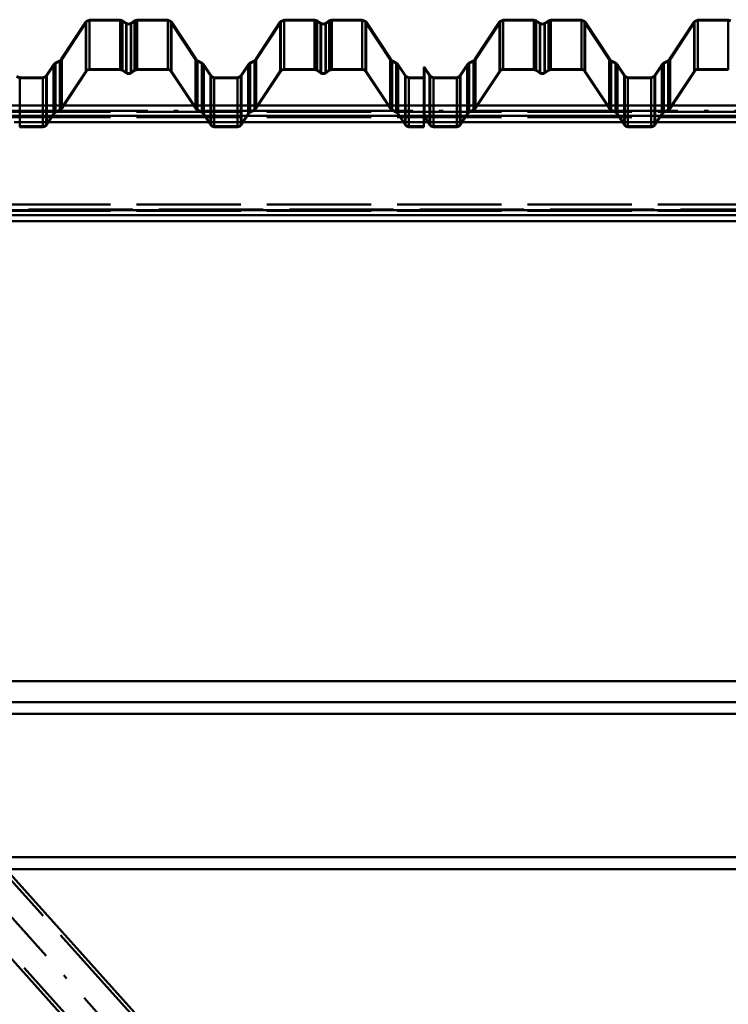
# Paper-space layout 'Layout1' of a CAD drawing. Extents: x -2 to 1033, y -36 to 596.
# Tile 83 of 256: x 132 to 152, y 479 to 507. Entities that reach past the tile are written whole.
import ezdxf

# ---------------------------------------------------------------- set-up
doc = ezdxf.new("R2010")
doc.units = 0
doc.linetypes.add('ACAD_ISO02W100', pattern=[15, 12, -3])
doc.linetypes.add('ACAD_ISO04W100', pattern=[30.5, 24, -3, 0.5, -3])
for name, color, linetype, lineweight in [('SS_JEŘÁBOVÁ DRÁHA', 11, 'CONTINUOUS', 50), ('SS_VAZNICE', 123, 'CONTINUOUS', 50), ('SS_ZTUŽENÍ STĚNY', 203, 'CONTINUOUS', 50)]:
    doc.layers.add(name, color=color, linetype=linetype, lineweight=lineweight)
doc.layers.add('SS_PLECHY', color=7, linetype='CONTINUOUS', lineweight=50, true_color=0xb47846)

psp = doc.layouts.get("Layout1")

# ---------------------------------------------------------------- linework, layer by layer
at = {"layer": 'SS_JEŘÁBOVÁ DRÁHA', "color": 1, "linetype": 'Continuous', "ltscale": 0.25}
for p, q in [((165.4, 487.985), (126.3098, 487.985)), ((165.4, 487.385), (126.8489, 487.385)), ((127.1544, 487.045), (165.4, 487.045)), ((165.4, 482.925), (130.8559, 482.925)), ((165.4, 482.585), (131.1614, 482.585))]:
    psp.add_line(p, q, dxfattribs=at)
at = {"layer": 'SS_JEŘÁBOVÁ DRÁHA', "color": 7, "linetype": 'ACAD_ISO04W100', "ltscale": 0.25}
for p, q in [((171, 487.385), (53.2, 487.385)), ((167.9, 482.585), (50.8, 482.585))]:
    psp.add_line(p, q, dxfattribs=at)
at = {"layer": 'SS_PLECHY', "color": 5, "linetype": 'Continuous', "ltscale": 0.25}
for p, q in [((133.479, 506.9653), (133.4625, 506.9449)), ((133.571, 507.0036), (133.479, 506.9653)), ((134.4489, 507.0036), (133.571, 507.0036)), ((133.571, 505.5812), (133.571, 507.0036)), ((134.5229, 506.9804), (134.4489, 507.0036)), ((134.4489, 505.5812), (134.4489, 507.0036)), ((134.6338, 506.9033), (134.5229, 506.9804)), ((134.5229, 505.5582), (134.5229, 506.9804)), ((134.8699, 506.9804), (134.759, 506.9033)), ((134.9439, 507.0036), (134.8699, 506.9804)), ((134.8699, 505.5582), (134.8699, 506.9804)), ((135.8218, 507.0036), (134.9439, 507.0036)), ((134.9439, 505.5812), (134.9439, 507.0036)), ((135.9137, 506.9653), (135.8218, 507.0036)), ((135.8218, 505.5812), (135.8218, 507.0036)), ((135.9303, 506.9449), (135.9137, 506.9653)), ((139.077, 506.9653), (139.0605, 506.9449)), ((139.169, 507.0036), (139.077, 506.9653)), ((140.0469, 507.0036), (139.169, 507.0036)), ((139.169, 505.5812), (139.169, 507.0036)), ((140.1209, 506.9804), (140.0469, 507.0036)), ((140.0469, 505.5812), (140.0469, 507.0036)), ((140.2318, 506.9033), (140.1209, 506.9804)), ((140.1209, 505.5582), (140.1209, 506.9804)), ((140.4679, 506.9804), (140.357, 506.9033)), ((140.5419, 507.0036), (140.4679, 506.9804)), ((140.4679, 505.5582), (140.4679, 506.9804)), ((141.4198, 507.0036), (140.5419, 507.0036)), ((140.5419, 505.5812), (140.5419, 507.0036)), ((141.5117, 506.9653), (141.4198, 507.0036)), ((141.4198, 505.5812), (141.4198, 507.0036)), ((141.5283, 506.9449), (141.5117, 506.9653)), ((145.3814, 506.9653), (145.3648, 506.9449)), ((145.4733, 507.0036), (145.3814, 506.9653)), ((146.3512, 507.0036), (145.4733, 507.0036)), ((145.4733, 505.5812), (145.4733, 507.0036)), ((146.4252, 506.9804), (146.3512, 507.0036)), ((146.3512, 505.5812), (146.3512, 507.0036)), ((146.5361, 506.9033), (146.4252, 506.9804)), ((146.4252, 505.5582), (146.4252, 506.9804)), ((146.7722, 506.9804), (146.6614, 506.9033)), ((146.8462, 507.0036), (146.7722, 506.9804)), ((146.7722, 505.5582), (146.7722, 506.9804)), ((147.7242, 507.0036), (146.8462, 507.0036)), ((146.8462, 505.5812), (146.8462, 507.0036)), ((147.8161, 506.9653), (147.7242, 507.0036)), ((147.7242, 505.5812), (147.7242, 507.0036)), ((147.8326, 506.9449), (147.8161, 506.9653)), ((150.9794, 506.9653), (150.9628, 506.9449)), ((151.0713, 507.0036), (150.9794, 506.9653)), ((151.9492, 507.0036), (151.0713, 507.0036)), ((151.0713, 505.5812), (151.0713, 507.0036)), ((152.0232, 506.9804), (151.9492, 507.0036)), ((151.9492, 505.5812), (151.9492, 507.0036)), ((133.4625, 506.9449), (132.7557, 505.8694)), ((133.4625, 505.5231), (133.4625, 506.9449)), ((134.6964, 506.8836), (134.6338, 506.9033)), ((134.6338, 505.4818), (134.6338, 506.9033)), ((134.759, 506.9033), (134.6964, 506.8836)), ((134.759, 505.4818), (134.759, 506.9033)), ((136.6371, 505.8694), (135.9303, 506.9449)), ((135.9303, 505.5231), (135.9303, 506.9449)), ((139.0605, 506.9449), (138.3537, 505.8694)), ((139.0605, 505.5231), (139.0605, 506.9449)), ((140.2944, 506.8836), (140.2318, 506.9033)), ((140.2318, 505.4818), (140.2318, 506.9033)), ((140.357, 506.9033), (140.2944, 506.8836)), ((140.357, 505.4818), (140.357, 506.9033)), ((142.2351, 505.8694), (141.5283, 506.9449)), ((141.5283, 505.5231), (141.5283, 506.9449)), ((145.3648, 506.9449), (144.6581, 505.8694)), ((145.3648, 505.5231), (145.3648, 506.9449)), ((146.5987, 506.8836), (146.5361, 506.9033)), ((146.5361, 505.4818), (146.5361, 506.9033)), ((146.6614, 506.9033), (146.5987, 506.8836)), ((146.6614, 505.4818), (146.6614, 506.9033)), ((148.5394, 505.8694), (147.8326, 506.9449)), ((147.8326, 505.5231), (147.8326, 506.9449)), ((150.9628, 506.9449), (150.2561, 505.8694)), ((150.9628, 505.5231), (150.9628, 506.9449)), ((132.716, 505.8329), (132.5833, 505.7613)), ((132.7417, 505.8521), (132.716, 505.8329)), ((132.716, 504.4208), (132.716, 505.8329)), ((132.7557, 505.8694), (132.7417, 505.8521)), ((132.7557, 504.457), (132.7557, 505.8694)), ((136.6511, 505.8521), (136.6371, 505.8694)), ((136.6371, 504.457), (136.6371, 505.8694)), ((136.6768, 505.8329), (136.6511, 505.8521)), ((136.8095, 505.7613), (136.6768, 505.8329)), ((136.6768, 504.4208), (136.6768, 505.8329)), ((138.314, 505.8329), (138.1813, 505.7613)), ((138.3397, 505.8521), (138.314, 505.8329)), ((138.314, 504.4208), (138.314, 505.8329)), ((138.3537, 505.8694), (138.3397, 505.8521)), ((138.3537, 504.457), (138.3537, 505.8694)), ((142.2491, 505.8521), (142.2351, 505.8694)), ((142.2351, 504.457), (142.2351, 505.8694)), ((142.2748, 505.8329), (142.2491, 505.8521)), ((142.4075, 505.7613), (142.2748, 505.8329)), ((142.2748, 504.4208), (142.2748, 505.8329)), ((144.6183, 505.8329), (144.4857, 505.7613)), ((144.644, 505.8521), (144.6183, 505.8329)), ((144.6183, 504.4208), (144.6183, 505.8329)), ((144.6581, 505.8694), (144.644, 505.8521)), ((144.6581, 504.457), (144.6581, 505.8694)), ((148.5534, 505.8521), (148.5394, 505.8694)), ((148.5394, 504.457), (148.5394, 505.8694)), ((148.5791, 505.8329), (148.5534, 505.8521)), ((148.7118, 505.7613), (148.5791, 505.8329)), ((148.5791, 504.4208), (148.5791, 505.8329)), ((150.2163, 505.8329), (150.0837, 505.7613)), ((150.242, 505.8521), (150.2163, 505.8329)), ((150.2163, 504.4208), (150.2163, 505.8329)), ((150.2561, 505.8694), (150.242, 505.8521)), ((150.2561, 504.457), (150.2561, 505.8694)), ((132.5364, 505.7182), (132.3246, 505.3959)), ((132.5529, 505.7386), (132.5364, 505.7182)), ((132.5364, 504.3071), (132.5364, 505.7182)), ((132.5833, 505.7613), (132.5529, 505.7386)), ((132.5833, 504.3498), (132.5833, 505.7613)), ((133.571, 505.5812), (134.4489, 505.5812)), ((133.571, 505.5613), (134.4489, 505.5613)), ((134.5229, 505.5582), (134.6338, 505.4818)), ((134.759, 505.4818), (134.8699, 505.5582)), ((134.9439, 505.5812), (135.8218, 505.5812)), ((134.9439, 505.5613), (135.8218, 505.5613)), ((136.8398, 505.7386), (136.8095, 505.7613)), ((136.8095, 504.3498), (136.8095, 505.7613)), ((136.8564, 505.7182), (136.8398, 505.7386)), ((137.0682, 505.3959), (136.8564, 505.7182)), ((136.8564, 504.3071), (136.8564, 505.7182)), ((138.1344, 505.7182), (137.9226, 505.3959)), ((138.1509, 505.7386), (138.1344, 505.7182)), ((138.1344, 504.3071), (138.1344, 505.7182)), ((138.1813, 505.7613), (138.1509, 505.7386)), ((138.1813, 504.3498), (138.1813, 505.7613)), ((139.169, 505.5812), (140.0469, 505.5812)), ((139.169, 505.5613), (140.0469, 505.5613)), ((140.1209, 505.5582), (140.2318, 505.4818)), ((140.357, 505.4818), (140.4679, 505.5582)), ((140.5419, 505.5812), (141.4198, 505.5812)), ((140.5419, 505.5613), (141.4198, 505.5613)), ((142.4378, 505.7386), (142.4075, 505.7613)), ((142.4075, 504.3498), (142.4075, 505.7613)), ((142.4544, 505.7182), (142.4378, 505.7386)), ((142.6662, 505.3959), (142.4544, 505.7182)), ((142.4544, 504.3071), (142.4544, 505.7182)), ((143.2101, 505.6431), (143.1934, 505.632)), ((143.1934, 505.632), (143.1934, 504.2217)), ((143.3725, 505.3959), (143.2101, 505.6431)), ((143.2101, 504.2327), (143.2101, 505.6431)), ((144.4387, 505.7182), (144.227, 505.3959)), ((144.4553, 505.7386), (144.4387, 505.7182)), ((144.4387, 504.3071), (144.4387, 505.7182)), ((144.4857, 505.7613), (144.4553, 505.7386)), ((144.4857, 504.3498), (144.4857, 505.7613)), ((145.4733, 505.5812), (146.3512, 505.5812)), ((145.4733, 505.5613), (146.3512, 505.5613)), ((146.4252, 505.5582), (146.5361, 505.4818)), ((146.6614, 505.4818), (146.7722, 505.5582)), ((146.8462, 505.5812), (147.7242, 505.5812)), ((146.8462, 505.5613), (147.7242, 505.5613)), ((148.7422, 505.7386), (148.7118, 505.7613)), ((148.7118, 504.3498), (148.7118, 505.7613)), ((148.7587, 505.7182), (148.7422, 505.7386)), ((148.9705, 505.3959), (148.7587, 505.7182)), ((148.7587, 504.3071), (148.7587, 505.7182)), ((150.0367, 505.7182), (149.825, 505.3959)), ((150.0533, 505.7386), (150.0367, 505.7182)), ((150.0367, 504.3071), (150.0367, 505.7182)), ((150.0837, 505.7613), (150.0533, 505.7386)), ((150.0837, 504.3498), (150.0837, 505.7613)), ((151.0713, 505.5812), (151.9492, 505.5812)), ((151.0713, 505.5613), (151.9492, 505.5613)), ((131.562, 505.3463), (131.4842, 505.3787)), ((132.2328, 505.3463), (131.562, 505.3463)), ((131.562, 503.9385), (131.562, 505.3463)), ((132.3106, 505.3787), (132.2328, 505.3463)), ((132.2328, 503.9385), (132.2328, 505.3463)), ((132.3246, 505.3959), (132.3106, 505.3787)), ((132.3246, 503.9877), (132.3246, 505.3959)), ((132.7557, 504.457), (133.4625, 505.5231)), ((132.7724, 504.446), (133.4792, 505.5121)), ((134.5115, 505.5418), (134.6224, 505.4654)), ((134.7704, 505.4654), (134.8813, 505.5418)), ((135.9136, 505.5121), (136.6204, 504.446)), ((135.9303, 505.5231), (136.6371, 504.457)), ((137.0822, 505.3787), (137.0682, 505.3959)), ((137.0682, 503.9877), (137.0682, 505.3959)), ((137.16, 505.3463), (137.0822, 505.3787)), ((137.8308, 505.3463), (137.16, 505.3463)), ((137.16, 503.9385), (137.16, 505.3463)), ((137.9086, 505.3787), (137.8308, 505.3463)), ((137.8308, 503.9385), (137.8308, 505.3463)), ((137.9226, 505.3959), (137.9086, 505.3787)), ((137.9226, 503.9877), (137.9226, 505.3959)), ((138.3537, 504.457), (139.0605, 505.5231)), ((138.3704, 504.446), (139.0772, 505.5121)), ((140.1095, 505.5418), (140.2204, 505.4654)), ((140.3684, 505.4654), (140.4793, 505.5418)), ((141.5116, 505.5121), (142.2184, 504.446)), ((141.5283, 505.5231), (142.2351, 504.457)), ((142.6802, 505.3787), (142.6662, 505.3959)), ((142.6662, 503.9877), (142.6662, 505.3959)), ((142.758, 505.3463), (142.6802, 505.3787)), ((143.1934, 505.3463), (142.758, 505.3463)), ((142.758, 505.3463), (142.758, 503.9385)), ((143.3865, 505.3787), (143.3725, 505.3959)), ((143.3725, 503.9877), (143.3725, 505.3959)), ((143.4643, 505.3463), (143.3865, 505.3787)), ((144.1352, 505.3463), (143.4643, 505.3463)), ((143.4643, 503.9385), (143.4643, 505.3463)), ((144.2129, 505.3787), (144.1352, 505.3463)), ((144.1352, 503.9385), (144.1352, 505.3463)), ((144.227, 505.3959), (144.2129, 505.3787)), ((144.227, 503.9877), (144.227, 505.3959)), ((144.6581, 504.457), (145.3648, 505.5231)), ((144.6747, 504.446), (145.3815, 505.5121)), ((146.4139, 505.5418), (146.5247, 505.4654)), ((146.6727, 505.4654), (146.7836, 505.5418)), ((147.816, 505.5121), (148.5227, 504.446)), ((147.8326, 505.5231), (148.5394, 504.457)), ((148.9845, 505.3787), (148.9705, 505.3959)), ((148.9705, 503.9877), (148.9705, 505.3959)), ((149.0623, 505.3463), (148.9845, 505.3787)), ((149.7332, 505.3463), (149.0623, 505.3463)), ((149.0623, 503.9385), (149.0623, 505.3463)), ((149.8109, 505.3787), (149.7332, 505.3463)), ((149.7332, 503.9385), (149.7332, 505.3463)), ((149.825, 505.3959), (149.8109, 505.3787)), ((149.825, 503.9877), (149.825, 505.3959)), ((150.2561, 504.457), (150.9628, 505.5231)), ((150.2727, 504.446), (150.9795, 505.5121)), ((132.5833, 504.3498), (132.716, 504.4208)), ((136.6768, 504.4208), (136.8095, 504.3498)), ((138.1813, 504.3498), (138.314, 504.4208)), ((142.2748, 504.4208), (142.4075, 504.3498)), ((144.4857, 504.3498), (144.6183, 504.4208)), ((148.5791, 504.4208), (148.7118, 504.3498)), ((150.0837, 504.3498), (150.2163, 504.4208)), ((132.3246, 503.9877), (132.5364, 504.3071)), ((132.3413, 503.9767), (132.5531, 504.2961)), ((132.5928, 504.3323), (132.7255, 504.4033)), ((136.6673, 504.4033), (136.8, 504.3323)), ((136.8397, 504.2961), (137.0515, 503.9767)), ((136.8564, 504.3071), (137.0682, 503.9877)), ((137.9226, 503.9877), (138.1344, 504.3071)), ((137.9393, 503.9767), (138.1511, 504.2961)), ((138.1908, 504.3323), (138.3235, 504.4033)), ((142.2653, 504.4033), (142.398, 504.3323)), ((142.4377, 504.2961), (142.6495, 503.9767)), ((142.4544, 504.3071), (142.6662, 503.9877)), ((143.1934, 504.2217), (143.2101, 504.2327)), ((143.1934, 504.2217), (143.1934, 503.9385)), ((143.1934, 504.2217), (143.3558, 503.9767)), ((143.2101, 504.2327), (143.3725, 503.9877)), ((144.227, 503.9877), (144.4387, 504.3071)), ((144.2436, 503.9767), (144.4554, 504.2961)), ((144.4951, 504.3323), (144.6278, 504.4033)), ((148.5697, 504.4033), (148.7023, 504.3323)), ((148.7421, 504.2961), (148.9538, 503.9767)), ((148.7587, 504.3071), (148.9705, 503.9877)), ((149.825, 503.9877), (150.0367, 504.3071)), ((149.8416, 503.9767), (150.0534, 504.2961)), ((150.0931, 504.3323), (150.2258, 504.4033)), ((131.562, 503.9385), (132.2328, 503.9385)), ((131.562, 503.9186), (132.2328, 503.9186)), ((137.16, 503.9385), (137.8308, 503.9385)), ((137.16, 503.9186), (137.8308, 503.9186)), ((142.758, 503.9385), (143.1934, 503.9385)), ((142.758, 503.9186), (143.1934, 503.9186)), ((143.1934, 503.9385), (143.1934, 503.9186)), ((143.4643, 503.9385), (144.1352, 503.9385)), ((143.4643, 503.9186), (144.1352, 503.9186)), ((149.0623, 503.9385), (149.7332, 503.9385)), ((149.0623, 503.9186), (149.7332, 503.9186))]:
    psp.add_line(p, q, dxfattribs=at)
at = {"layer": 'SS_PLECHY', "color": 5, "linetype": 'ACAD_ISO02W100', "ltscale": 0.25}
for p, q in [((133.571, 506.9835), (133.4932, 506.9511)), ((134.4489, 506.9835), (133.571, 506.9835)), ((134.5115, 506.9638), (134.4489, 506.9835)), ((134.6224, 506.8867), (134.5115, 506.9638)), ((134.5115, 506.9638), (134.5115, 505.5418)), ((134.8813, 506.9638), (134.7704, 506.8867)), ((134.9439, 506.9835), (134.8813, 506.9638)), ((134.8813, 506.9638), (134.8813, 505.5418)), ((135.8218, 506.9835), (134.9439, 506.9835)), ((135.8996, 506.9511), (135.8218, 506.9835)), ((139.169, 506.9835), (139.0912, 506.9511)), ((140.0469, 506.9835), (139.169, 506.9835)), ((140.1095, 506.9638), (140.0469, 506.9835)), ((140.2204, 506.8867), (140.1095, 506.9638)), ((140.1095, 506.9638), (140.1095, 505.5418)), ((140.4793, 506.9638), (140.3684, 506.8867)), ((140.5419, 506.9835), (140.4793, 506.9638)), ((140.4793, 506.9638), (140.4793, 505.5418)), ((141.4198, 506.9835), (140.5419, 506.9835)), ((141.4976, 506.9511), (141.4198, 506.9835)), ((145.4733, 506.9835), (145.3955, 506.9511)), ((146.3512, 506.9835), (145.4733, 506.9835)), ((146.4139, 506.9638), (146.3512, 506.9835)), ((146.5247, 506.8867), (146.4139, 506.9638)), ((146.4139, 506.9638), (146.4139, 505.5418)), ((146.7836, 506.9638), (146.6727, 506.8867)), ((146.8462, 506.9835), (146.7836, 506.9638)), ((146.7836, 506.9638), (146.7836, 505.5418)), ((147.7242, 506.9835), (146.8462, 506.9835)), ((147.8019, 506.9511), (147.7242, 506.9835)), ((151.0713, 506.9835), (150.9935, 506.9511)), ((151.9492, 506.9835), (151.0713, 506.9835)), ((152.0119, 506.9638), (151.9492, 506.9835)), ((133.4792, 506.9339), (132.7724, 505.8583)), ((133.4932, 506.9511), (133.4792, 506.9339)), ((133.4792, 506.9339), (133.4792, 505.5121)), ((134.6964, 506.8635), (134.6224, 506.8867)), ((134.6224, 506.8867), (134.6224, 505.4654)), ((134.7704, 506.8867), (134.6964, 506.8635)), ((134.7704, 506.8867), (134.7704, 505.4654)), ((135.9136, 506.9339), (135.8996, 506.9511)), ((136.6204, 505.8583), (135.9136, 506.9339)), ((135.9136, 506.9339), (135.9136, 505.5121)), ((139.0772, 506.9339), (138.3704, 505.8583)), ((139.0912, 506.9511), (139.0772, 506.9339)), ((139.0772, 506.9339), (139.0772, 505.5121)), ((140.2944, 506.8635), (140.2204, 506.8867)), ((140.2204, 506.8867), (140.2204, 505.4654)), ((140.3684, 506.8867), (140.2944, 506.8635)), ((140.3684, 506.8867), (140.3684, 505.4654)), ((141.5116, 506.9339), (141.4976, 506.9511)), ((142.2184, 505.8583), (141.5116, 506.9339)), ((141.5116, 506.9339), (141.5116, 505.5121)), ((145.3815, 506.9339), (144.6747, 505.8583)), ((145.3955, 506.9511), (145.3815, 506.9339)), ((145.3815, 506.9339), (145.3815, 505.5121)), ((146.5987, 506.8635), (146.5247, 506.8867)), ((146.5247, 506.8867), (146.5247, 505.4654)), ((146.6727, 506.8867), (146.5987, 506.8635)), ((146.6727, 506.8867), (146.6727, 505.4654)), ((147.816, 506.9339), (147.8019, 506.9511)), ((148.5227, 505.8583), (147.816, 506.9339)), ((147.816, 506.9339), (147.816, 505.5121)), ((150.9795, 506.9339), (150.2727, 505.8583)), ((150.9935, 506.9511), (150.9795, 506.9339)), ((150.9795, 506.9339), (150.9795, 505.5121)), ((132.7558, 505.8379), (132.7255, 505.8152)), ((132.7724, 505.8583), (132.7558, 505.8379)), ((132.7724, 505.8583), (132.7724, 504.446)), ((136.6369, 505.8379), (136.6204, 505.8583)), ((136.6204, 505.8583), (136.6204, 504.446)), ((136.6673, 505.8152), (136.6369, 505.8379)), ((138.3538, 505.8379), (138.3235, 505.8152)), ((138.3704, 505.8583), (138.3538, 505.8379)), ((138.3704, 505.8583), (138.3704, 504.446)), ((142.2349, 505.8379), (142.2184, 505.8583)), ((142.2184, 505.8583), (142.2184, 504.446)), ((142.2653, 505.8152), (142.2349, 505.8379)), ((144.6582, 505.8379), (144.6278, 505.8152)), ((144.6747, 505.8583), (144.6582, 505.8379)), ((144.6747, 505.8583), (144.6747, 504.446)), ((148.5393, 505.8379), (148.5227, 505.8583)), ((148.5227, 505.8583), (148.5227, 504.446)), ((148.5697, 505.8152), (148.5393, 505.8379)), ((150.2562, 505.8379), (150.2258, 505.8152)), ((150.2727, 505.8583), (150.2562, 505.8379)), ((150.2727, 505.8583), (150.2727, 504.446)), ((132.5531, 505.7071), (132.3413, 505.3849)), ((132.5671, 505.7244), (132.5531, 505.7071)), ((132.5531, 505.7071), (132.5531, 504.2961)), ((132.5928, 505.7436), (132.5671, 505.7244)), ((132.7255, 505.8152), (132.5928, 505.7436)), ((132.5928, 505.7436), (132.5928, 504.3323)), ((132.7255, 505.8152), (132.7255, 504.4033)), ((133.571, 505.5613), (133.571, 505.5812)), ((134.4489, 505.5613), (134.4489, 505.5812)), ((134.9439, 505.5613), (134.9439, 505.5812)), ((135.8218, 505.5613), (135.8218, 505.5812)), ((136.8, 505.7436), (136.6673, 505.8152)), ((136.6673, 505.8152), (136.6673, 504.4033)), ((136.8257, 505.7244), (136.8, 505.7436)), ((136.8, 505.7436), (136.8, 504.3323)), ((136.8397, 505.7071), (136.8257, 505.7244)), ((137.0515, 505.3849), (136.8397, 505.7071)), ((136.8397, 505.7071), (136.8397, 504.2961)), ((138.1511, 505.7071), (137.9393, 505.3849)), ((138.1651, 505.7244), (138.1511, 505.7071)), ((138.1511, 505.7071), (138.1511, 504.2961)), ((138.1908, 505.7436), (138.1651, 505.7244)), ((138.3235, 505.8152), (138.1908, 505.7436)), ((138.1908, 505.7436), (138.1908, 504.3323)), ((138.3235, 505.8152), (138.3235, 504.4033)), ((139.169, 505.5613), (139.169, 505.5812)), ((140.0469, 505.5613), (140.0469, 505.5812)), ((140.5419, 505.5613), (140.5419, 505.5812)), ((141.4198, 505.5613), (141.4198, 505.5812)), ((142.398, 505.7436), (142.2653, 505.8152)), ((142.2653, 505.8152), (142.2653, 504.4033)), ((142.4237, 505.7244), (142.398, 505.7436)), ((142.398, 505.7436), (142.398, 504.3323)), ((142.4377, 505.7071), (142.4237, 505.7244)), ((142.6495, 505.3849), (142.4377, 505.7071)), ((142.4377, 505.7071), (142.4377, 504.2961)), ((143.3558, 505.3849), (143.1934, 505.632)), ((144.4554, 505.7071), (144.2436, 505.3849)), ((144.4694, 505.7244), (144.4554, 505.7071)), ((144.4554, 505.7071), (144.4554, 504.2961)), ((144.4951, 505.7436), (144.4694, 505.7244)), ((144.6278, 505.8152), (144.4951, 505.7436)), ((144.4951, 505.7436), (144.4951, 504.3323)), ((144.6278, 505.8152), (144.6278, 504.4033)), ((145.4733, 505.5613), (145.4733, 505.5812)), ((146.3512, 505.5613), (146.3512, 505.5812)), ((146.8462, 505.5613), (146.8462, 505.5812)), ((147.7242, 505.5613), (147.7242, 505.5812)), ((148.7023, 505.7436), (148.5697, 505.8152)), ((148.5697, 505.8152), (148.5697, 504.4033)), ((148.728, 505.7244), (148.7023, 505.7436)), ((148.7023, 505.7436), (148.7023, 504.3323)), ((148.7421, 505.7071), (148.728, 505.7244)), ((148.9538, 505.3849), (148.7421, 505.7071)), ((148.7421, 505.7071), (148.7421, 504.2961)), ((150.0534, 505.7071), (149.8416, 505.3849)), ((150.0674, 505.7244), (150.0534, 505.7071)), ((150.0534, 505.7071), (150.0534, 504.2961)), ((150.0931, 505.7436), (150.0674, 505.7244)), ((150.2258, 505.8152), (150.0931, 505.7436)), ((150.0931, 505.7436), (150.0931, 504.3323)), ((150.2258, 505.8152), (150.2258, 504.4033)), ((151.0713, 505.5613), (151.0713, 505.5812)), ((151.9492, 505.5613), (151.9492, 505.5812)), ((131.562, 505.3262), (131.47, 505.3645)), ((132.2328, 505.3262), (131.562, 505.3262)), ((132.3247, 505.3645), (132.2328, 505.3262)), ((132.3413, 505.3849), (132.3247, 505.3645)), ((132.3413, 505.3849), (132.3413, 503.9767)), ((137.068, 505.3645), (137.0515, 505.3849)), ((137.0515, 505.3849), (137.0515, 503.9767)), ((137.16, 505.3262), (137.068, 505.3645)), ((137.8308, 505.3262), (137.16, 505.3262)), ((137.9227, 505.3645), (137.8308, 505.3262)), ((137.9393, 505.3849), (137.9227, 505.3645)), ((137.9393, 505.3849), (137.9393, 503.9767)), ((142.666, 505.3645), (142.6495, 505.3849)), ((142.6495, 505.3849), (142.6495, 503.9767)), ((142.758, 505.3262), (142.666, 505.3645)), ((143.1934, 505.3262), (142.758, 505.3262)), ((143.3724, 505.3645), (143.3558, 505.3849)), ((143.3558, 505.3849), (143.3558, 503.9767)), ((143.4643, 505.3262), (143.3724, 505.3645)), ((144.1352, 505.3262), (143.4643, 505.3262)), ((144.2271, 505.3645), (144.1352, 505.3262)), ((144.2436, 505.3849), (144.2271, 505.3645)), ((144.2436, 505.3849), (144.2436, 503.9767)), ((148.9704, 505.3645), (148.9538, 505.3849)), ((148.9538, 505.3849), (148.9538, 503.9767)), ((149.0623, 505.3262), (148.9704, 505.3645)), ((149.7332, 505.3262), (149.0623, 505.3262)), ((149.8251, 505.3645), (149.7332, 505.3262)), ((149.8416, 505.3849), (149.8251, 505.3645)), ((149.8416, 505.3849), (149.8416, 503.9767)), ((131.562, 503.9186), (131.562, 503.9385)), ((132.2328, 503.9186), (132.2328, 503.9385)), ((137.16, 503.9186), (137.16, 503.9385)), ((137.8308, 503.9186), (137.8308, 503.9385)), ((142.758, 503.9385), (142.758, 503.9186)), ((143.4643, 503.9186), (143.4643, 503.9385)), ((144.1352, 503.9186), (144.1352, 503.9385)), ((149.0623, 503.9186), (149.0623, 503.9385)), ((149.7332, 503.9186), (149.7332, 503.9385))]:
    psp.add_line(p, q, dxfattribs=at)
at = {"layer": 'SS_PLECHY', "color": 5, "linetype": 'Continuous', "ltscale": 0.25, "extrusion": (2.03424e-12, 0.093704, -0.9956)}
psp.add_arc((-133.571, 503.2279, 47.3626), 0.13, 33.42481, 90, dxfattribs=at)
at = {"layer": 'SS_PLECHY', "color": 5, "linetype": 'Continuous', "ltscale": 0.25, "extrusion": (1.67183e-12, 0.093704, -0.9956)}
psp.add_arc((-133.571, 503.2279, 47.3626), 0.11, 33.42481, 90, dxfattribs=at)
at = {"layer": 'SS_PLECHY', "color": 5, "linetype": 'Continuous', "ltscale": 0.25, "extrusion": (-1.11134e-12, 0.093704, -0.9956)}
psp.add_arc((-134.4489, 503.2279, 47.3626), 0.13, 90, 124.70088, dxfattribs=at)
at = {"layer": 'SS_PLECHY', "color": 5, "linetype": 'Continuous', "ltscale": 0.25, "extrusion": (-6.07889e-13, 0.093704, -0.9956)}
psp.add_arc((-134.4489, 503.2279, 47.3626), 0.11, 90, 124.70088, dxfattribs=at)
at = {"layer": 'SS_PLECHY', "color": 5, "linetype": 'Continuous', "ltscale": 0.25, "extrusion": (9.41663e-13, 0.093704, -0.9956)}
psp.add_arc((-134.9439, 503.2279, 47.3626), 0.13, 55.29912, 90, dxfattribs=at)
at = {"layer": 'SS_PLECHY', "color": 5, "linetype": 'Continuous', "ltscale": 0.25, "extrusion": (9.88049e-13, 0.093704, -0.9956)}
psp.add_arc((-134.9439, 503.2279, 47.3626), 0.11, 55.29912, 90, dxfattribs=at)
at = {"layer": 'SS_PLECHY', "color": 5, "linetype": 'Continuous', "ltscale": 0.25, "extrusion": (-9.34831e-13, 0.093704, -0.9956)}
psp.add_arc((-135.8218, 503.2279, 47.3626), 0.13, 90, 146.57519, dxfattribs=at)
at = {"layer": 'SS_PLECHY', "color": 5, "linetype": 'Continuous', "ltscale": 0.25, "extrusion": (-1.0502e-12, 0.093704, -0.9956)}
psp.add_arc((-135.8218, 503.2279, 47.3626), 0.11, 90, 146.57519, dxfattribs=at)
at = {"layer": 'SS_PLECHY', "color": 5, "linetype": 'Continuous', "ltscale": 0.25, "extrusion": (2.68516e-12, 0.093704, -0.9956)}
psp.add_arc((-139.169, 503.2279, 47.3626), 0.13, 33.42481, 90, dxfattribs=at)
at = {"layer": 'SS_PLECHY', "color": 5, "linetype": 'Continuous', "ltscale": 0.25, "extrusion": (2.44112e-12, 0.093704, -0.9956)}
psp.add_arc((-139.169, 503.2279, 47.3626), 0.11, 33.42481, 90, dxfattribs=at)
at = {"layer": 'SS_PLECHY', "color": 5, "linetype": 'Continuous', "ltscale": 0.25, "extrusion": (-1.37248e-12, 0.093704, -0.9956)}
psp.add_arc((-140.0469, 503.2279, 47.3626), 0.13, 90, 124.70088, dxfattribs=at)
at = {"layer": 'SS_PLECHY', "color": 5, "linetype": 'Continuous', "ltscale": 0.25, "extrusion": (-9.16489e-13, 0.093704, -0.9956)}
psp.add_arc((-140.0469, 503.2279, 47.3626), 0.11, 90, 124.70088, dxfattribs=at)
at = {"layer": 'SS_PLECHY', "color": 5, "linetype": 'Continuous', "ltscale": 0.25, "extrusion": (1.37248e-12, 0.093704, -0.9956)}
psp.add_arc((-140.5419, 503.2279, 47.3626), 0.13, 55.29912, 90, dxfattribs=at)
at = {"layer": 'SS_PLECHY', "color": 5, "linetype": 'Continuous', "ltscale": 0.25, "extrusion": (9.2193e-13, 0.093704, -0.9956)}
psp.add_arc((-140.5419, 503.2279, 47.3626), 0.11, 55.29912, 90, dxfattribs=at)
at = {"layer": 'SS_PLECHY', "color": 5, "linetype": 'Continuous', "ltscale": 0.25, "extrusion": (-1.28106e-12, 0.093704, -0.9956)}
psp.add_arc((-141.4198, 503.2279, 47.3626), 0.13, 90, 146.57519, dxfattribs=at)
at = {"layer": 'SS_PLECHY', "color": 5, "linetype": 'Continuous', "ltscale": 0.25, "extrusion": (-1.45938e-12, 0.093704, -0.9956)}
psp.add_arc((-141.4198, 503.2279, 47.3626), 0.11, 90, 146.57519, dxfattribs=at)
at = {"layer": 'SS_PLECHY', "color": 5, "linetype": 'Continuous', "ltscale": 0.25, "extrusion": (1.59006e-12, 0.093704, -0.9956)}
psp.add_arc((-145.4733, 503.2279, 47.3626), 0.13, 33.42481, 90, dxfattribs=at)
at = {"layer": 'SS_PLECHY', "color": 5, "linetype": 'Continuous', "ltscale": 0.25, "extrusion": (1.40332e-12, 0.093704, -0.9956)}
psp.add_arc((-145.4733, 503.2279, 47.3626), 0.11, 33.42481, 90, dxfattribs=at)
at = {"layer": 'SS_PLECHY', "color": 5, "linetype": 'Continuous', "ltscale": 0.25, "extrusion": (-9.76669e-13, 0.093704, -0.9956)}
psp.add_arc((-146.3512, 503.2279, 47.3626), 0.13, 90, 124.70088, dxfattribs=at)
at = {"layer": 'SS_PLECHY', "color": 5, "linetype": 'Continuous', "ltscale": 0.25, "extrusion": (-3.97308e-13, 0.093704, -0.9956)}
psp.add_arc((-146.3512, 503.2279, 47.3626), 0.11, 90, 124.70088, dxfattribs=at)
at = {"layer": 'SS_PLECHY', "color": 5, "linetype": 'Continuous', "ltscale": 0.25, "extrusion": (9.80768e-13, 0.093704, -0.9956)}
psp.add_arc((-146.8462, 503.2279, 47.3626), 0.13, 55.29912, 90, dxfattribs=at)
at = {"layer": 'SS_PLECHY', "color": 5, "linetype": 'Continuous', "ltscale": 0.25, "extrusion": (4.0275e-13, 0.093704, -0.9956)}
psp.add_arc((-146.8462, 503.2279, 47.3626), 0.11, 55.29912, 90, dxfattribs=at)
at = {"layer": 'SS_PLECHY', "color": 5, "linetype": 'Continuous', "ltscale": 0.25, "extrusion": (-6.98585e-13, 0.093704, -0.9956)}
psp.add_arc((-147.7242, 503.2279, 47.3626), 0.13, 90, 146.57519, dxfattribs=at)
at = {"layer": 'SS_PLECHY', "color": 5, "linetype": 'Continuous', "ltscale": 0.25, "extrusion": (-7.71011e-13, 0.093704, -0.9956)}
psp.add_arc((-147.7242, 503.2279, 47.3626), 0.11, 90, 146.57519, dxfattribs=at)
at = {"layer": 'SS_PLECHY', "color": 5, "linetype": 'Continuous', "ltscale": 0.25, "extrusion": (2.25122e-12, 0.093704, -0.9956)}
psp.add_arc((-151.0713, 503.2279, 47.3626), 0.13, 33.42481, 90, dxfattribs=at)
at = {"layer": 'SS_PLECHY', "color": 5, "linetype": 'Continuous', "ltscale": 0.25, "extrusion": (2.18468e-12, 0.093704, -0.9956)}
psp.add_arc((-151.0713, 503.2279, 47.3626), 0.11, 33.42481, 90, dxfattribs=at)
at = {"layer": 'SS_PLECHY', "color": 5, "linetype": 'Continuous', "ltscale": 0.25, "extrusion": (-1.07292e-12, -0.093704, 0.9956)}
psp.add_arc((134.6964, 503.3474, -47.3739), 0.13, 235.29912, 304.70088, dxfattribs=at)
at = {"layer": 'SS_PLECHY', "color": 5, "linetype": 'Continuous', "ltscale": 0.25, "extrusion": (-1.25299e-12, -0.093704, 0.9956)}
psp.add_arc((134.6964, 503.3474, -47.3739), 0.11, 235.29912, 304.70088, dxfattribs=at)
at = {"layer": 'SS_PLECHY', "color": 5, "linetype": 'Continuous', "ltscale": 0.25, "extrusion": (-1.17354e-12, -0.093704, 0.9956)}
psp.add_arc((140.2944, 503.3474, -47.3739), 0.13, 235.29912, 304.70088, dxfattribs=at)
at = {"layer": 'SS_PLECHY', "color": 5, "linetype": 'Continuous', "ltscale": 0.25, "extrusion": (-1.37654e-12, -0.093704, 0.9956)}
psp.add_arc((140.2944, 503.3474, -47.3739), 0.11, 235.29912, 304.70088, dxfattribs=at)
at = {"layer": 'SS_PLECHY', "color": 5, "linetype": 'Continuous', "ltscale": 0.25, "extrusion": (-8.21246e-13, -0.093704, 0.9956)}
psp.add_arc((146.5987, 503.3474, -47.3739), 0.13, 235.29912, 304.70088, dxfattribs=at)
at = {"layer": 'SS_PLECHY', "color": 5, "linetype": 'Continuous', "ltscale": 0.25, "extrusion": (-9.60198e-13, -0.093704, 0.9956)}
psp.add_arc((146.5987, 503.3474, -47.3739), 0.11, 235.29912, 304.70088, dxfattribs=at)
at = {"layer": 'SS_PLECHY', "color": 5, "linetype": 'Continuous', "ltscale": 0.25, "extrusion": (-3.73717e-13, -0.093704, 0.9956)}
psp.add_arc((132.6639, 502.2975, -47.2751), 0.11, 298.264, 326.57519, dxfattribs=at)
at = {"layer": 'SS_PLECHY', "color": 5, "linetype": 'Continuous', "ltscale": 0.25, "extrusion": (-6.28953e-13, -0.093704, 0.9956)}
psp.add_arc((132.6639, 502.2975, -47.2751), 0.13, 298.264, 326.57519, dxfattribs=at)
at = {"layer": 'SS_PLECHY', "color": 5, "linetype": 'Continuous', "ltscale": 0.25, "extrusion": (9.77218e-14, -0.093704, 0.9956)}
psp.add_arc((136.7289, 502.2975, -47.2751), 0.13, 213.42481, 241.736, dxfattribs=at)
at = {"layer": 'SS_PLECHY', "color": 5, "linetype": 'Continuous', "ltscale": 0.25, "extrusion": (1.67216e-13, -0.093704, 0.9956)}
psp.add_arc((136.7289, 502.2975, -47.2751), 0.11, 213.42481, 241.736, dxfattribs=at)
at = {"layer": 'SS_PLECHY', "color": 5, "linetype": 'Continuous', "ltscale": 0.25, "extrusion": (2.22023e-13, -0.093704, 0.9956)}
psp.add_arc((138.2619, 502.2975, -47.2751), 0.11, 298.264, 326.57519, dxfattribs=at)
at = {"layer": 'SS_PLECHY', "color": 5, "linetype": 'Continuous', "ltscale": 0.25, "extrusion": (-1.24834e-13, -0.093704, 0.9956)}
psp.add_arc((138.2619, 502.2975, -47.2751), 0.13, 298.264, 326.57519, dxfattribs=at)
at = {"layer": 'SS_PLECHY', "color": 5, "linetype": 'Continuous', "ltscale": 0.25, "extrusion": (-5.63439e-13, -0.093704, 0.9956)}
psp.add_arc((142.3269, 502.2975, -47.2751), 0.13, 213.42481, 241.736, dxfattribs=at)
at = {"layer": 'SS_PLECHY', "color": 5, "linetype": 'Continuous', "ltscale": 0.25, "extrusion": (-6.68756e-13, -0.093704, 0.9956)}
psp.add_arc((142.3269, 502.2975, -47.2751), 0.11, 213.42481, 241.736, dxfattribs=at)
at = {"layer": 'SS_PLECHY', "color": 5, "linetype": 'Continuous', "ltscale": 0.25, "extrusion": (-1.67384e-12, -0.093704, 0.9956)}
psp.add_arc((144.5662, 502.2975, -47.2751), 0.11, 298.264, 326.57519, dxfattribs=at)
at = {"layer": 'SS_PLECHY', "color": 5, "linetype": 'Continuous', "ltscale": 0.25, "extrusion": (-1.82098e-12, -0.093704, 0.9956)}
psp.add_arc((144.5662, 502.2975, -47.2751), 0.13, 298.264, 326.57519, dxfattribs=at)
at = {"layer": 'SS_PLECHY', "color": 5, "linetype": 'Continuous', "ltscale": 0.25, "extrusion": (1.73526e-12, -0.093704, 0.9956)}
psp.add_arc((148.6312, 502.2975, -47.2751), 0.13, 213.42481, 241.736, dxfattribs=at)
at = {"layer": 'SS_PLECHY', "color": 5, "linetype": 'Continuous', "ltscale": 0.25, "extrusion": (1.79146e-12, -0.093704, 0.9956)}
psp.add_arc((148.6312, 502.2975, -47.2751), 0.11, 213.42481, 241.736, dxfattribs=at)
at = {"layer": 'SS_PLECHY', "color": 5, "linetype": 'Continuous', "ltscale": 0.25, "extrusion": (-1.0781e-12, -0.093704, 0.9956)}
psp.add_arc((150.1642, 502.2975, -47.2751), 0.11, 298.264, 326.57519, dxfattribs=at)
at = {"layer": 'SS_PLECHY', "color": 5, "linetype": 'Continuous', "ltscale": 0.25, "extrusion": (-1.30897e-12, -0.093704, 0.9956)}
psp.add_arc((150.1642, 502.2975, -47.2751), 0.13, 298.264, 326.57519, dxfattribs=at)
at = {"layer": 'SS_PLECHY', "color": 5, "linetype": 'Continuous', "ltscale": 0.25, "extrusion": (-7.07914e-13, 0.093704, -0.9956)}
psp.add_arc((-132.6449, 502.0173, 47.2487), 0.13, 33.42481, 61.736, dxfattribs=at)
at = {"layer": 'SS_PLECHY', "color": 5, "linetype": 'Continuous', "ltscale": 0.25, "extrusion": (-9.37268e-13, 0.093704, -0.9956)}
psp.add_arc((-132.6449, 502.0173, 47.2487), 0.11, 33.42481, 61.736, dxfattribs=at)
at = {"layer": 'SS_PLECHY', "color": 5, "linetype": 'Continuous', "ltscale": 0.25, "extrusion": (3.11953e-13, 0.093704, -0.9956)}
psp.add_arc((-136.7479, 502.0173, 47.2487), 0.11, 118.264, 146.57519, dxfattribs=at)
at = {"layer": 'SS_PLECHY', "color": 5, "linetype": 'Continuous', "ltscale": 0.25, "extrusion": (7.59555e-13, 0.093704, -0.9956)}
psp.add_arc((-136.7479, 502.0173, 47.2487), 0.13, 118.264, 146.57519, dxfattribs=at)
at = {"layer": 'SS_PLECHY', "color": 5, "linetype": 'Continuous', "ltscale": 0.25, "extrusion": (3.54114e-14, 0.093704, -0.9956)}
psp.add_arc((-138.2429, 502.0173, 47.2487), 0.13, 33.42481, 61.736, dxfattribs=at)
at = {"layer": 'SS_PLECHY', "color": 5, "linetype": 'Continuous', "ltscale": 0.25, "extrusion": (-1.55913e-13, 0.093704, -0.9956)}
psp.add_arc((-138.2429, 502.0173, 47.2487), 0.11, 33.42481, 61.736, dxfattribs=at)
at = {"layer": 'SS_PLECHY', "color": 5, "linetype": 'Continuous', "ltscale": 0.25, "extrusion": (-2.83786e-13, 0.093704, -0.9956)}
psp.add_arc((-142.3459, 502.0173, 47.2487), 0.11, 118.264, 146.57519, dxfattribs=at)
at = {"layer": 'SS_PLECHY', "color": 5, "linetype": 'Continuous', "ltscale": 0.25, "extrusion": (2.47552e-13, 0.093704, -0.9956)}
psp.add_arc((-142.3459, 502.0173, 47.2487), 0.13, 118.264, 146.57519, dxfattribs=at)
at = {"layer": 'SS_PLECHY', "color": 5, "linetype": 'Continuous', "ltscale": 0.25, "extrusion": (-2.40774e-12, 0.093704, -0.9956)}
psp.add_arc((-144.5472, 502.0173, 47.2487), 0.13, 33.42481, 61.736, dxfattribs=at)
at = {"layer": 'SS_PLECHY', "color": 5, "linetype": 'Continuous', "ltscale": 0.25, "extrusion": (-3.12893e-12, 0.093704, -0.9956)}
psp.add_arc((-144.5472, 502.0173, 47.2487), 0.11, 33.42481, 61.736, dxfattribs=at)
at = {"layer": 'SS_PLECHY', "color": 5, "linetype": 'Continuous', "ltscale": 0.25, "extrusion": (2.01857e-12, 0.093704, -0.9956)}
psp.add_arc((-148.6502, 502.0173, 47.2487), 0.11, 118.264, 146.57519, dxfattribs=at)
at = {"layer": 'SS_PLECHY', "color": 5, "linetype": 'Continuous', "ltscale": 0.25, "extrusion": (2.11959e-12, 0.093704, -0.9956)}
psp.add_arc((-148.6502, 502.0173, 47.2487), 0.13, 118.264, 146.57519, dxfattribs=at)
at = {"layer": 'SS_PLECHY', "color": 5, "linetype": 'Continuous', "ltscale": 0.25, "extrusion": (-1.72083e-12, 0.093704, -0.9956)}
psp.add_arc((-150.1452, 502.0173, 47.2487), 0.13, 33.42481, 61.736, dxfattribs=at)
at = {"layer": 'SS_PLECHY', "color": 5, "linetype": 'Continuous', "ltscale": 0.25, "extrusion": (-2.35965e-12, 0.093704, -0.9956)}
psp.add_arc((-150.1452, 502.0173, 47.2487), 0.11, 33.42481, 61.736, dxfattribs=at)
at = {"layer": 'SS_PLECHY', "color": 5, "linetype": 'Continuous', "ltscale": 0.25, "extrusion": (-8.14756e-13, -0.093704, 0.9956)}
psp.add_arc((132.2328, 501.8303, -47.2311), 0.11, 270, 326.57519, dxfattribs=at)
at = {"layer": 'SS_PLECHY', "color": 5, "linetype": 'Continuous', "ltscale": 0.25, "extrusion": (-1.04803e-12, -0.093704, 0.9956)}
psp.add_arc((132.2328, 501.8303, -47.2311), 0.13, 270, 326.57519, dxfattribs=at)
at = {"layer": 'SS_PLECHY', "color": 5, "linetype": 'Continuous', "ltscale": 0.25, "extrusion": (9.2892e-13, -0.093704, 0.9956)}
psp.add_arc((137.16, 501.8303, -47.2311), 0.13, 213.42481, 270, dxfattribs=at)
at = {"layer": 'SS_PLECHY', "color": 5, "linetype": 'Continuous', "ltscale": 0.25, "extrusion": (1.01241e-12, -0.093704, 0.9956)}
psp.add_arc((137.16, 501.8303, -47.2311), 0.11, 213.42481, 270, dxfattribs=at)
at = {"layer": 'SS_PLECHY', "color": 5, "linetype": 'Continuous', "ltscale": 0.25, "extrusion": (-4.05587e-13, -0.093704, 0.9956)}
psp.add_arc((137.8308, 501.8303, -47.2311), 0.11, 270, 326.57519, dxfattribs=at)
at = {"layer": 'SS_PLECHY', "color": 5, "linetype": 'Continuous', "ltscale": 0.25, "extrusion": (-7.01796e-13, -0.093704, 0.9956)}
psp.add_arc((137.8308, 501.8303, -47.2311), 0.13, 270, 326.57519, dxfattribs=at)
at = {"layer": 'SS_PLECHY', "color": 5, "linetype": 'Continuous', "ltscale": 0.25, "extrusion": (2.67786e-13, -0.093704, 0.9956)}
psp.add_arc((142.758, 501.8303, -47.2311), 0.13, 213.42481, 270, dxfattribs=at)
at = {"layer": 'SS_PLECHY', "color": 5, "linetype": 'Continuous', "ltscale": 0.25, "extrusion": (2.31052e-13, -0.093704, 0.9956)}
psp.add_arc((142.758, 501.8303, -47.2311), 0.11, 213.42481, 270, dxfattribs=at)
at = {"layer": 'SS_PLECHY', "color": 5, "linetype": 'Continuous', "ltscale": 0.25, "extrusion": (3.77006e-12, -0.093704, 0.9956)}
psp.add_arc((143.4643, 501.8303, -47.2311), 0.13, 213.42481, 270, dxfattribs=at)
at = {"layer": 'SS_PLECHY', "color": 5, "linetype": 'Continuous', "ltscale": 0.25, "extrusion": (4.49831e-12, -0.093704, 0.9956)}
psp.add_arc((143.4643, 501.8303, -47.2311), 0.11, 213.42481, 270, dxfattribs=at)
at = {"layer": 'SS_PLECHY', "color": 5, "linetype": 'Continuous', "ltscale": 0.25, "extrusion": (-2.19148e-12, -0.093704, 0.9956)}
psp.add_arc((144.1352, 501.8303, -47.2311), 0.11, 270, 326.57519, dxfattribs=at)
at = {"layer": 'SS_PLECHY', "color": 5, "linetype": 'Continuous', "ltscale": 0.25, "extrusion": (-2.09752e-12, -0.093704, 0.9956)}
psp.add_arc((144.1352, 501.8303, -47.2311), 0.13, 270, 326.57519, dxfattribs=at)
at = {"layer": 'SS_PLECHY', "color": 5, "linetype": 'Continuous', "ltscale": 0.25, "extrusion": (3.00043e-12, -0.093704, 0.9956)}
psp.add_arc((149.0623, 501.8303, -47.2311), 0.13, 213.42481, 270, dxfattribs=at)
at = {"layer": 'SS_PLECHY', "color": 5, "linetype": 'Continuous', "ltscale": 0.25, "extrusion": (3.58873e-12, -0.093704, 0.9956)}
psp.add_arc((149.0623, 501.8303, -47.2311), 0.11, 213.42481, 270, dxfattribs=at)
at = {"layer": 'SS_PLECHY', "color": 5, "linetype": 'Continuous', "ltscale": 0.25, "extrusion": (-1.77589e-12, -0.093704, 0.9956)}
psp.add_arc((149.7332, 501.8303, -47.2311), 0.11, 270, 326.57519, dxfattribs=at)
at = {"layer": 'SS_PLECHY', "color": 5, "linetype": 'Continuous', "ltscale": 0.25, "extrusion": (-1.75132e-12, -0.093704, 0.9956)}
psp.add_arc((149.7332, 501.8303, -47.2311), 0.13, 270, 326.57519, dxfattribs=at)
at = {"layer": 'SS_VAZNICE', "color": 3, "linetype": 'ACAD_ISO02W100', "ltscale": 0.25}
for p, q in [((132.8314, 504.535), (130.9634, 504.535)), ((138.4294, 504.535), (136.5614, 504.535)), ((144.7337, 504.535), (142.1594, 504.535)), ((150.3317, 504.535), (148.4637, 504.535)), ((167.925, 504.3558), (53.07, 504.3558)), ((167.925, 504.2115), (53.07, 504.2115)), ((167.925, 504.2002), (53.07, 504.2002)), ((131.2822, 504.2351), (132.5126, 504.2351)), ((136.8802, 504.2351), (138.1106, 504.2351)), ((142.4782, 504.2351), (144.4149, 504.2351)), ((148.7825, 504.2351), (150.0129, 504.2351)), ((131.401, 504.0559), (132.3938, 504.0559)), ((136.999, 504.0559), (137.9918, 504.0559)), ((142.597, 504.0559), (143.1934, 504.0559)), ((143.3033, 504.0559), (144.2961, 504.0559)), ((148.9013, 504.0559), (149.8941, 504.0559)), ((167.925, 501.6875), (53.07, 501.6875)), ((53.07, 501.5432), (167.925, 501.5432)), ((167.925, 501.5083), (53.07, 501.5083))]:
    psp.add_line(p, q, dxfattribs=at)
at = {"layer": 'SS_VAZNICE', "color": 1, "linetype": 'Continuous', "ltscale": 0.25}
for p, q in [((136.5614, 504.535), (132.8314, 504.535)), ((142.1594, 504.535), (138.4294, 504.535)), ((148.4637, 504.535), (144.7337, 504.535)), ((154.0617, 504.535), (150.3317, 504.535)), ((132.5126, 504.2351), (136.8802, 504.2351)), ((138.1106, 504.2351), (142.4782, 504.2351)), ((144.4149, 504.2351), (148.7825, 504.2351)), ((150.0129, 504.2351), (154.3805, 504.2351)), ((132.3938, 504.0559), (136.999, 504.0559)), ((137.9918, 504.0559), (142.597, 504.0559)), ((143.1934, 504.0559), (143.3033, 504.0559)), ((144.2961, 504.0559), (148.9013, 504.0559)), ((149.8941, 504.0559), (154.4993, 504.0559)), ((55.2, 501.532), (165.4, 501.532)), ((55.2, 501.3877), (165.4, 501.3877)), ((55.2, 501.2085), (165.4, 501.2085))]:
    psp.add_line(p, q, dxfattribs=at)
at = {"layer": 'SS_VAZNICE', "color": 7, "linetype": 'ACAD_ISO04W100', "ltscale": 0.25}
psp.add_line((53, 504.385), (168, 504.385), dxfattribs=at)
at = {"layer": 'SS_ZTUŽENÍ STĚNY', "color": 7, "linetype": 'ACAD_ISO04W100', "ltscale": 0.25}
psp.add_line((168, 440.385), (110.5, 504.385), dxfattribs=at)
at = {"layer": 'SS_ZTUŽENÍ STĚNY', "color": 3, "linetype": 'ACAD_ISO02W100', "ltscale": 0.25}
for p, q in [((166.2802, 441.2519), (112.2431, 501.3975)), ((167.3216, 442.1875), (114.1252, 501.3975))]:
    psp.add_line(p, q, dxfattribs=at)
at = {"layer": 'SS_ZTUŽENÍ STĚNY', "color": 1, "linetype": 'Continuous', "ltscale": 0.25}
for p, q in [((112.2785, 501.2085), (165.4, 442.0819)), ((165.4, 444.476), (114.4294, 501.2085))]:
    psp.add_line(p, q, dxfattribs=at)

doc.saveas('drawing.dxf')
